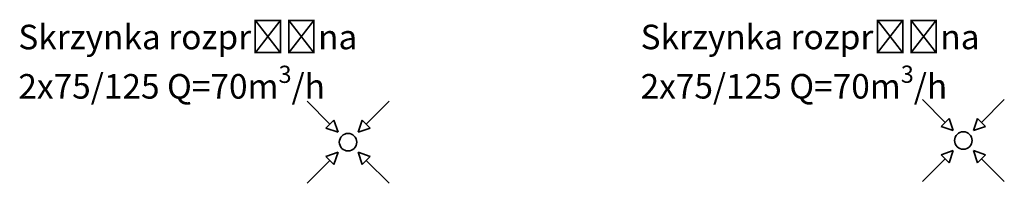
# Model space of a CAD drawing. Extents: x 2492 to 45465, y -48660 to -21478.
# Tile 2 of 6: x 2638 to 3343, y -23433 to -23317. Entities that reach past the tile are written whole.
import ezdxf

# ---------------------------------------------------------------- set-up
doc = ezdxf.new("R2010")
doc.units = 0
doc.layers.add('IS_opisy', color=7, linetype='Continuous', lineweight=15)
doc.layers.add('IS_wywiew', color=1, linetype='Continuous', lineweight=35)
doc.styles.get("Standard").update_dxf_attribs({"font": 'arial.ttf'})

msp = doc.modelspace()

# ---------------------------------------------------------------- linework, layer by layer
at = {"layer": 'IS_wywiew'}
for p, q in [((2843.743, -23374.829), (2860.09, -23391.175)), ((2902.392, -23374.829), (2886.045, -23391.175)), ((3284.043, -23373.644), (3300.39, -23389.991)), ((3342.692, -23373.644), (3326.345, -23389.991)), ((2860.09, -23391.175), (2857.261, -23394.003)), ((2860.09, -23391.175), (2862.918, -23388.346)), ((2862.918, -23388.346), (2865.867, -23396.952)), ((2883.217, -23388.346), (2880.268, -23396.952)), ((2886.045, -23391.175), (2883.217, -23388.346)), ((2886.045, -23391.175), (2888.874, -23394.003)), ((3300.39, -23389.991), (3297.561, -23392.819)), ((3297.561, -23392.819), (3306.167, -23395.768)), ((3300.39, -23389.991), (3303.218, -23387.162)), ((3303.218, -23387.162), (3306.167, -23395.768)), ((3323.517, -23387.162), (3320.568, -23395.768)), ((3329.174, -23392.819), (3320.568, -23395.768)), ((3326.345, -23389.991), (3323.517, -23387.162)), ((3326.345, -23389.991), (3329.174, -23392.819)), ((2857.261, -23394.003), (2865.867, -23396.952)), ((2888.874, -23394.003), (2880.268, -23396.952)), ((2857.261, -23414.302), (2865.867, -23411.353)), ((2860.09, -23417.131), (2857.261, -23414.302)), ((2862.918, -23419.959), (2865.867, -23411.353)), ((2883.217, -23419.959), (2880.268, -23411.353)), ((2888.874, -23414.302), (2880.268, -23411.353)), ((2886.045, -23417.131), (2888.874, -23414.302)), ((3297.561, -23413.118), (3306.167, -23410.169)), ((3300.39, -23415.946), (3297.561, -23413.118)), ((3303.218, -23418.775), (3306.167, -23410.169)), ((3323.517, -23418.775), (3320.568, -23410.169)), ((3329.174, -23413.118), (3320.568, -23410.169)), ((3326.345, -23415.946), (3329.174, -23413.118)), ((2843.743, -23433.477), (2860.09, -23417.131)), ((2860.09, -23417.131), (2862.918, -23419.959)), ((2886.045, -23417.131), (2883.217, -23419.959)), ((2902.392, -23433.477), (2886.045, -23417.131)), ((3284.043, -23432.293), (3300.39, -23415.946)), ((3300.39, -23415.946), (3303.218, -23418.775)), ((3326.345, -23415.946), (3323.517, -23418.775)), ((3342.692, -23432.293), (3326.345, -23415.946))]:
    msp.add_line(p, q, dxfattribs=at)
for centre in [(2873.067, -23404.153), (2873.067, -23404.153), (3313.367, -23402.968), (3313.367, -23402.968)]:
    msp.add_circle(centre, 6.25, dxfattribs=at)

# ---------------------------------------------------------------- texts
at = {"layer": 'IS_opisy', "color": 3, "char_height": 17.55, "attachment_point": 1}
for insert in [(2637.115, -23320.242), (3082.416, -23320.181)]:
    msp.add_mtext_dynamic_manual_height_columns('\\A1;Skrzynka rozprężna \\P2x75/125 Q=70m{\\H0.7x;\\S3^ ;}/h', width=938.17358, gutter_width=87.75, heights=[0], dxfattribs=dict(at, insert=insert))

doc.saveas('drawing.dxf')
